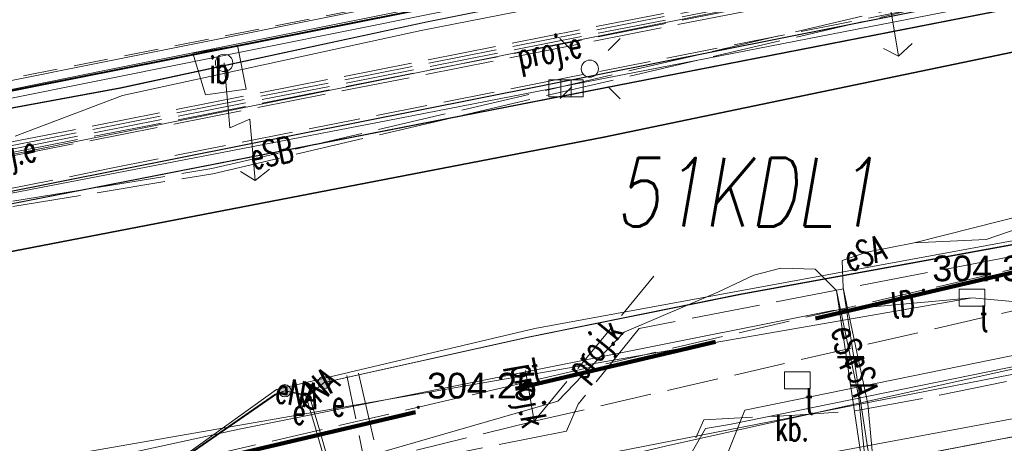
# Model space of a CAD drawing. Header units: metres. Extents: x 6567600 to 13135881, y 5574237 to 11149086.
# Tile 100 of 120: x 6567859 to 6567888, y 5574567 to 5574579. Entities that reach past the tile are written whole.
import ezdxf
from ezdxf.enums import TextEntityAlignment as Align

# ---------------------------------------------------------------- set-up
doc = ezdxf.new("R2010")
doc.units = ezdxf.units.M
for name, pattern in [('zzzxref_260316$0$_MDCP$0$2.0_1.0', [3, 2, -1]), ('zzzxref_260316$0$_MDCP$0$L_0_03', [1, 0.5, -0.5]), ('zzzxref_260316$0$_MDCP$0$L_0_04', [1.5, 1, -0.5]), ('zzzxref_260316$0$_MDCP$0$L_2_50', [2.5, 2, -0.5]), ('zzzxref_260316$0$_MDCP$1$L_0_06', [2, 1.5, -0.5])]:
    doc.linetypes.add(name, pattern=pattern)
for name, color, linetype, lineweight in [('zzzxref_260316$0$_MDCP$0$EGB_DzialkaEwidencyjna', 7, 'Continuous', 18), ('zzzxref_260316$0$_MDCP$0$EGB_Klasouzytek', 92, 'Continuous', 18), ('zzzxref_260316$0$_MDCP$0$EGB_KonturUzytkuGruntowego', 92, 'Continuous', 18), ('zzzxref_260316$0$_MDCP$0$GES_InneUrzadzeniaTowarzyszace_P', 7, 'Continuous', 18), ('zzzxref_260316$0$_MDCP$0$GES_PrzewodElektroenergetyczny', 1, 'Continuous', 18), ('zzzxref_260316$0$_MDCP$0$GES_PrzewodElektroenergetyczny_Projektowany', 7, 'Continuous', 18), ('zzzxref_260316$0$_MDCP$0$GES_PrzewodKanalizacyjny_Projektowany', 7, 'Continuous', 18), ('zzzxref_260316$0$_MDCP$0$GES_PrzewodTelekomunikacyjny', 30, 'Continuous', 18), ('zzzxref_260316$0$_MDCP$0$GES_UrzadzeniaSiecElektroenergetyczna_P', 7, 'Continuous', 18), ('zzzxref_260316$0$_MDCP$0$GES_UrzadzeniaSiecKanalizacyjna_P', 7, 'Continuous', 18), ('zzzxref_260316$0$_MDCP$0$MP_LINIE_REGULAC', 135, 'Continuous', 40), ('zzzxref_260316$0$_MDCP$0$OT_Budowle', 7, 'Continuous', 18), ('zzzxref_260316$0$_MDCP$0$OT_Komunikacja', 7, 'Continuous', 18), ('zzzxref_260316$0$_MDCP$0$OT_ZagospodarowanieTerenu', 7, 'Continuous', 18), ('zzzxref_260316$0$_MDCP$0$OTRS', 7, 'Continuous', 13), ('zzzxref_260316$0$_MDCP$0$OTRS_O', 7, 'Continuous', 20), ('zzzxref_260316$0$_MDCP$0$Z_ZAKRES', 214, 'Continuous', 90), ('zzzxref_260316$0$_MDCP$1$GES_PrzewodWodociagowy', 5, 'Continuous', 18)]:
    doc.layers.add(name, color=color, linetype=linetype, lineweight=lineweight)
doc.layers.add('zzzxref_260316$0$PR1183 Chorzów Metalowców V09_TT$0$FORMA - Arch 01 - PZT 1 Strefy', color=7, linetype='Continuous')
doc.styles.add('zzzxref_260316$0$$TD_AUDIT_GENERATED_(9E133)', font='simplex.shx')
doc.styles.add('zzzxref_260316$0$$TD_AUDIT_GENERATED_(9E16A)', font='arial.ttf', dxfattribs={"width": 0.9})
doc.linetypes.add('zzzxref_260316$0$_MDCP$0$L_0_29_SHX', pattern='A,0,-0.25,-0.5,-0.5,-0.5,-0.5,-0.5,-0.5,-0.5,-0.5,[2,GML_DCP.shx,S=0.05,R=0,X=0,Y=0],-0.5,[3,GML_DCP.shx,S=0.05,R=0,X=0,Y=0],-0.25', length=5)

# ---------------------------------------------------------------- blocks, each defined once
blk = doc.blocks.new('zzzxref_260316$0$_MDCP$0$OTRS')
at = {"layer": 'zzzxref_260316$0$_MDCP$0$OTRS', "color": 0, "lineweight": -3, "const_width": 0.09}
blk.add_lwpolyline([(-0.045, 0, 1), (0.045, 0, 1)], format="xyb", close=True, dxfattribs=at)
at = {"layer": 'zzzxref_260316$0$_MDCP$0$OTRS_O', "color": 0, "style": 'zzzxref_260316$0$$TD_AUDIT_GENERATED_(9E16A)'}
blk.add_attdef('RZEDNA', (0.514, 0.515), '', height=1.5, dxfattribs=at)
blk = doc.blocks.new('zzzxref_260316$0$_MDCP$0$other_SUKK')
at = {"color": 0, "linetype": 'Continuous', "lineweight": 18, "flags": 128}
blk.add_lwpolyline([(1, 0.5), (1, -0.5), (-1, -0.5), (-1, 0.5), (1, 0.5)], close=True, dxfattribs=at)
for points in [[(-0.3, 0.5), (-0.3, -0.5)], [(0.3, 0.5), (0.3, -0.5)]]:
    blk.add_lwpolyline(points, dxfattribs=at)
blk = doc.blocks.new('zzzxref_260316$0$_MDCP$0$other_SUEU')
at = {"linetype": 'Continuous', "lineweight": 18}
blk.add_hatch(color=0, dxfattribs=at).paths.add_polyline_path([(0, -0.361, 1), (0, 0.361, 1)])
at = {"color": 0, "linetype": 'Continuous', "lineweight": 18}
blk.add_circle((0, 0), 0.361, dxfattribs=at)
blk = doc.blocks.new('zzzxref_260316$0$_MDCP$0$other_SUEO')
at = {"color": 0, "linetype": 'Continuous', "lineweight": 18, "flags": 128}
for points in [[(-1.06, 1.06), (-1.76, 1.76)], [(1.76, 1.76), (1.06, 1.06)], [(-1.74, -1.74), (-1.06, -1.06)], [(1.06, -1.06), (1.76, -1.76)]]:
    blk.add_lwpolyline(points, dxfattribs=at)
at = {"color": 0, "linetype": 'Continuous', "lineweight": 18}
blk.add_circle((0, 0), 0.5, dxfattribs=at)
blk = doc.blocks.new('zzzxref_260316$0$_MDCP$0$other_SUPY')
at = {"color": 0, "linetype": 'Continuous', "lineweight": 18, "flags": 128}
for points in [[(-1.2, 7), (-2.1, 6.4)], [(0, 0), (0, 3.8), (-1.2, 3.4), (-1.2, 7)], [(-1.2, 7), (-0.4, 6.4)]]:
    blk.add_lwpolyline(points, dxfattribs=at)
at = {"color": 0, "linetype": 'Continuous', "lineweight": 18}
blk.add_circle((0, 0), 0.51, dxfattribs=at)
blk = doc.blocks.new('zzzxref_260316$0$_MDCP$0$SUPW_R')
at = {"color": 0, "linetype": 'Continuous', "lineweight": 18, "flags": 128}
blk.add_lwpolyline([(0.75, 0.5), (0.75, -0.5), (-0.75, -0.5), (-0.75, 0.5)], close=True, dxfattribs=at)
blk = doc.blocks.new('zzzxref_260316')
at = {"layer": 'zzzxref_260316$0$PR1183 Chorzów Metalowców V09_TT$0$FORMA - Arch 01 - PZT 1 Strefy', "linetype": 'Continuous', "lineweight": 0, "true_color": 0x577933}
h = blk.add_hatch(dxfattribs=at)
h.set_pattern_fill('ANSI31', color=77, scale=3, style=0)
h.set_pattern_definition([(45, (0, 1.2501), (-0.265165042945, 0.265165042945), [])])
h.paths.add_polyline_path([(6567829, 5574518.49), (6567842.398, 5574472.369), (6567844.165, 5574472.882), (6567846.931, 5574463.362), (6567846.967, 5574485.722), (6567835.736, 5574537.98), (6567846.642, 5574540.324), (6567844.864, 5574548.6), (6567918.571, 5574564.441), (6567935.605, 5574485.184), (6567930.975, 5574478.018), (6567931.227, 5574476.845), (6567933.57, 5574477.348, 0.216609), (6567938.884, 5574481.335), (6567921.55, 5574569.11), (6567849.267, 5574552.203), (6567830.11, 5574547.72)])
at = {"layer": 'zzzxref_260316$0$_MDCP$0$EGB_DzialkaEwidencyjna', "linetype": 'Continuous', "lineweight": 18}
for p, q in [((6567927.24, 5574590.43), (6567941.268, 5574593.214)), ((6567844.36, 5574573.98), (6567927.24, 5574590.43)), ((6567870.09, 5574563.29), (6567937.22, 5574576.21)), ((6567937.22, 5574576.21), (6567953.2, 5574485.85)), ((6567848.19, 5574557.83), (6567844.36, 5574573.98)), ((6567921.55, 5574569.11), (6567849.51, 5574552.26)), ((6567946.41, 5574443.1), (6567921.55, 5574569.11)), ((6567870.09, 5574563.29), (6567848.19, 5574557.83)), ((6567848.19, 5574557.83), (6567870.09, 5574563.29)), ((6567849.51, 5574552.26), (6567848.19, 5574557.83)), ((6567953.2, 5574485.85), (6567954.34, 5574479.4)), ((6567954.34, 5574479.4), (6567964.63, 5574421.22)), ((6567945.87, 5574426.93), (6567946.41, 5574443.1)), ((6567941.78, 5574411.28), (6567945.87, 5574426.93)), ((6567964.63, 5574421.22), (6567961.98, 5574385.01)), ((6567926.87, 5574389.48), (6567941.78, 5574411.28)), ((6567903.73, 5574376.76), (6567926.87, 5574389.48)), ((6567961.98, 5574385.01), (6567940.38, 5574379.35)), ((6567940.38, 5574379.35), (6567927.03, 5574350.99)), ((6567864.17, 5574367.81), (6567903.73, 5574376.76)), ((6567869.98, 5574345.11), (6567864.17, 5574367.81)), ((6567921.32, 5574359.06), (6567869.98, 5574345.11)), ((6567923.464, 5574348.631), (6567921.32, 5574359.06)), ((6567927.03, 5574350.99), (6567923.464, 5574348.631))]:
    blk.add_line(p, q, dxfattribs=at)
at = {"layer": 'zzzxref_260316$0$_MDCP$0$EGB_Klasouzytek', "lineweight": 18}
for points in [[(6567927.24, 5574590.43), (6567844.36, 5574573.98)], [(6567944.099, 5574577.571), (6567942.63, 5574577.28), (6567937.22, 5574576.21), (6567870.09, 5574563.29), (6567848.19, 5574557.83)]]:
    blk.add_lwpolyline(points, dxfattribs=at)
at = {"layer": 'zzzxref_260316$0$_MDCP$0$EGB_KonturUzytkuGruntowego', "linetype": 'zzzxref_260316$0$_MDCP$0$L_0_03', "lineweight": 18}
for points in [[(6567844.36, 5574573.98), (6567927.24, 5574590.43)], [(6567944.099, 5574577.571), (6567942.63, 5574577.28), (6567937.22, 5574576.21), (6567870.09, 5574563.29), (6567848.19, 5574557.83), (6567841.64, 5574556.2), (6567819.81, 5574551.02)]]:
    blk.add_lwpolyline(points, dxfattribs=at)
at = {"layer": 'zzzxref_260316$0$_MDCP$0$GES_PrzewodElektroenergetyczny', "color": 1, "linetype": 'Continuous', "lineweight": 18}
for points in [[(6567854.441, 5574575.414), (6567856.874, 5574575.978), (6567862.006, 5574576.919), (6567870.963, 5574578.849), (6567902.742, 5574585.189), (6567914.018, 5574587.483), (6567941.332, 5574592.856)], [(6567941.38, 5574592.595), (6567902.361, 5574584.882), (6567889.885, 5574582.404), (6567876.293, 5574579.69), (6567870.773, 5574578.604), (6567862.051, 5574576.703), (6567858.921, 5574575.516)], [(6567843.851, 5574572.022), (6567846.504, 5574572.507), (6567904.056, 5574584.117), (6567941.577, 5574591.503)], [(6567941.7, 5574590.826), (6567913.546, 5574584.736), (6567896.457, 5574581.162), (6567869.797, 5574575.977), (6567836.168, 5574569.49), (6567832.242, 5574569.66), (6567816.374, 5574566.316), (6567813.013, 5574566.911), (6567806.73, 5574571.862)], [(6567880.97, 5574577.88), (6567941.889, 5574589.782)], [(6567881.006, 5574577.874), (6567941.891, 5574589.768)], [(6567867.94, 5574568.33), (6567873.881, 5574569.658), (6567880.075, 5574570.908), (6567909.127, 5574576.204), (6567943.222, 5574582.416)], [(6567943.254, 5574582.239), (6567909.127, 5574576.204), (6567889.67, 5574572.763), (6567874.092, 5574569.903), (6567866.549, 5574568.127), (6567863.2, 5574565.721), (6567847.979, 5574563.389), (6567834.386, 5574560.54), (6567829.197, 5574557.801), (6567825.396, 5574554.557), (6567825.286, 5574554.465), (6567823.983, 5574553.351), (6567823.887, 5574553.328), (6567823.56, 5574553.266), (6567822.367, 5574553.026), (6567822.149, 5574553.016), (6567821.707, 5574552.996), (6567817.963, 5574552.826), (6567817.484, 5574552.804), (6567812.181, 5574552.562), (6567800.221, 5574552.715), (6567799.811, 5574552.733), (6567793.499, 5574551.393)], [(6567867.94, 5574568.33), (6567873.911, 5574569.652), (6567880.105, 5574570.902), (6567928.942, 5574579.805), (6567930.594, 5574580.106), (6567943.224, 5574582.408)], [(6567943.578, 5574580.45), (6567880.22, 5574567.52), (6567879.71, 5574566.23), (6567878.836, 5574565.386), (6567873.65, 5574564.68), (6567858.185, 5574560.669)], [(6567838.664, 5574557.463), (6567839.429, 5574557.634), (6567846.812, 5574559.385), (6567851.645, 5574560.446), (6567868.123, 5574564.188), (6567878.034, 5574566.506), (6567891.189, 5574569.42), (6567902.264, 5574571.789), (6567930.529, 5574577.195), (6567943.691, 5574579.824)], [(6567822.056, 5574574.745), (6567824.602, 5574570.09), (6567825.359, 5574567.886), (6567832.368, 5574569.487), (6567836.074, 5574569.29), (6567851.858, 5574572.191), (6567852.687, 5574572.343), (6567881.006, 5574577.874)], [(6567885.17, 5574572.41), (6567892.06, 5574574.15), (6567906.27, 5574576.77)], [(6567883.78, 5574572.13), (6567885.17, 5574572.41), (6567887.27, 5574572.5), (6567892.06, 5574574.15)], [(6567880.48, 5574571.46), (6567881.27, 5574571.67)], [(6567874.76, 5574567.79), (6567876.7, 5574569.8), (6567879.43, 5574570.97)], [(6567866.79, 5574568.09), (6567866.542, 5574567.987), (6567863.181, 5574565.664), (6567848.2, 5574563.341), (6567834.297, 5574560.402), (6567829.361, 5574557.768), (6567823.918, 5574553.318), (6567821.603, 5574552.908), (6567815.896, 5574552.644), (6567812.008, 5574552.464), (6567799.814, 5574552.707), (6567793.509, 5574551.351)], [(6567825.396, 5574554.557), (6567829.332, 5574557.775), (6567834.269, 5574560.409), (6567848.172, 5574563.348), (6567863.152, 5574565.67), (6567866.512, 5574567.994), (6567866.79, 5574568.09)], [(6567850.66, 5574562.54), (6567860.88, 5574565.16), (6567864.36, 5574564.78), (6567874.76, 5574567.79)]]:
    blk.add_lwpolyline(points, dxfattribs=at)
at = {"layer": 'zzzxref_260316$0$_MDCP$0$GES_PrzewodElektroenergetyczny', "color": 1, "linetype": 'Continuous', "lineweight": 18, "flags": 128}
for points in [[(6567854.412, 5574575.421), (6567856.845, 5574575.984), (6567861.976, 5574576.925), (6567870.933, 5574578.855), (6567902.711, 5574585.194), (6567913.987, 5574587.488)], [(6567851.829, 5574572.198), (6567852.658, 5574572.35), (6567880.97, 5574577.88)], [(6567883.78, 5574572.13), (6567883.06, 5574571.89)], [(6567883.06, 5574571.89), (6567883.089, 5574571.096)], [(6567881.27, 5574571.67), (6567882.28, 5574571.64), (6567882.897, 5574571.016), (6567883.96, 5574563.89)], [(6567880.48, 5574571.46), (6567879.43, 5574570.97)], [(6567868.85, 5574563.254), (6567868.988, 5574563.738), (6567870.63, 5574564.11), (6567881.7, 5574566.09), (6567907.85, 5574570.96)], [(6567883.96, 5574563.89), (6567883.543, 5574567.955), (6567882.897, 5574571.016)], [(6567883.089, 5574571.096), (6567884.11, 5574564.42), (6567888.04, 5574560.5)], [(6567884.11, 5574564.42), (6567883.815, 5574567.712), (6567883.089, 5574571.096)], [(6567867.5, 5574567.96), (6567867.94, 5574568.33)], [(6567868.85, 5574563.254), (6567868.791, 5574563.69), (6567868.319, 5574564.812), (6567867.69, 5574566.997), (6567867.405, 5574567.944), (6567866.79, 5574568.09)], [(6567866.79, 5574568.09), (6567867.5, 5574567.96)], [(6567867.5, 5574567.96), (6567867.78, 5574567.02)], [(6567868.86, 5574563.248), (6567868.88, 5574563.73), (6567868.41, 5574564.84), (6567867.78, 5574567.02)]]:
    blk.add_lwpolyline(points, dxfattribs=at)
at = {"layer": 'zzzxref_260316$0$_MDCP$0$GES_PrzewodElektroenergetyczny_Projektowany', "color": 1, "linetype": 'zzzxref_260316$0$_MDCP$0$L_2_50', "lineweight": 18}
for points in [[(6567835.82, 5574577.334), (6567836.49, 5574576.76), (6567840.91, 5574573.83), (6567846.45, 5574572.91), (6567907.11, 5574584.87), (6567938.68, 5574591.1), (6567941.548, 5574591.666)], [(6567941.601, 5574591.372), (6567938.76, 5574590.8), (6567914.57, 5574585.93), (6567846.504, 5574572.507), (6567844.52, 5574571.99), (6567821.82, 5574566.24), (6567812.21, 5574565.66), (6567801.39, 5574565.29), (6567790.924, 5574562.714)], [(6567835.57, 5574577.287), (6567836.36, 5574576.61), (6567840.84, 5574573.64), (6567846.51, 5574572.71), (6567910.21, 5574585.28), (6567938.72, 5574590.9), (6567941.584, 5574591.465)], [(6567835.687, 5574577.309), (6567836.42, 5574576.68), (6567840.87, 5574573.74), (6567846.47, 5574572.81), (6567910.19, 5574585.38), (6567938.7, 5574591), (6567941.566, 5574591.566)], [(6567836.71, 5574574.06), (6567839.44, 5574572.75), (6567846.51, 5574571.6), (6567864.66, 5574574.57), (6567902.69, 5574583.47), (6567941.64, 5574591.154)], [(6567836.75, 5574573.88), (6567839.39, 5574572.61), (6567846.51, 5574571.44), (6567864.69, 5574574.42), (6567902.72, 5574583.32), (6567941.668, 5574591.002)], [(6567835.437, 5574577.262), (6567836.29, 5574576.53), (6567840.8, 5574573.55), (6567846.51, 5574572.61), (6567914.55, 5574586.03), (6567915.66, 5574586.39)], [(6567943.412, 5574581.367), (6567943.17, 5574581.32), (6567913.09, 5574576.12), (6567888.01, 5574572.01), (6567877.14, 5574569.91), (6567875.36, 5574567.7), (6567875.01, 5574566.91), (6567863.39, 5574564.59), (6567846.75, 5574561.93), (6567839.02, 5574560.65), (6567829.79, 5574558.45), (6567816.07, 5574555.81), (6567793.454, 5574551.595)]]:
    blk.add_lwpolyline(points, dxfattribs=at)
at = {"layer": 'zzzxref_260316$0$_MDCP$0$GES_PrzewodElektroenergetyczny_Projektowany', "color": 1, "linetype": 'zzzxref_260316$0$_MDCP$0$L_2_50', "lineweight": 18, "flags": 128}
for points in [[(6567870.565, 5574563.351), (6567870.646, 5574564.629), (6567878.475, 5574566.016), (6567879.026, 5574567.243), (6567881.557, 5574567.372), (6567883.406, 5574567.496), (6567885.902, 5574567.958), (6567892.652, 5574569.345), (6567901.343, 5574570.978), (6567915.551, 5574573.567), (6567920.174, 5574574.43), (6567923.348, 5574574.738), (6567925.69, 5574575.724), (6567934.258, 5574577.204), (6567936.2, 5574577.389), (6567936.587, 5574576.24)], [(6567868.944, 5574568.606), (6567869.679, 5574565.366), (6567870.368, 5574564.37), (6567870.565, 5574563.351), (6567870.022, 5574563.735), (6567869.309, 5574565.045), (6567868.605, 5574568.537)]]:
    blk.add_lwpolyline(points, dxfattribs=at)
at = {"layer": 'zzzxref_260316$0$_MDCP$0$GES_PrzewodKanalizacyjny_Projektowany', "color": 36, "linetype": 'zzzxref_260316$0$_MDCP$1$L_0_06', "lineweight": 18}
blk.add_lwpolyline([(6567802.897, 5574571.142), (6567804.15, 5574570.77), (6567822.57, 5574570.72), (6567823.94, 5574565.73), (6567834.83, 5574555.79), (6567851.21, 5574561.61), (6567874.07, 5574567.2), (6567898.27, 5574572.78), (6567918.59, 5574577.15), (6567936.88, 5574581.42)], dxfattribs=at)
at = {"layer": 'zzzxref_260316$0$_MDCP$0$GES_PrzewodKanalizacyjny_Projektowany', "color": 36, "linetype": 'zzzxref_260316$0$_MDCP$1$L_0_06', "lineweight": 18, "flags": 128}
for points in [[(6567874.07, 5574567.2), (6567877.56, 5574571.43)], [(6567874.07, 5574567.2), (6567873.81, 5574568.7)]]:
    blk.add_lwpolyline(points, dxfattribs=at)
at = {"layer": 'zzzxref_260316$0$_MDCP$0$GES_PrzewodTelekomunikacyjny', "color": 30, "linetype": 'Continuous', "lineweight": 18}
blk.add_lwpolyline([(6567943.617, 5574580.235), (6567928.625, 5574577.107), (6567926.389, 5574577.084), (6567901.645, 5574572.089), (6567892.736, 5574570.263), (6567886.856, 5574570.805)], dxfattribs=at)
at = {"layer": 'zzzxref_260316$0$_MDCP$0$GES_PrzewodTelekomunikacyjny', "color": 30, "linetype": 'Continuous', "lineweight": 18, "flags": 128}
for points in [[(6567840.706, 5574576.993), (6567841.33, 5574573.551), (6567843.613, 5574563.28), (6567869.778, 5574567.833), (6567886.856, 5574570.805)], [(6567928.387, 5574576.441), (6567874.808, 5574565.99), (6567865.525, 5574563.914)], [(6567886.856, 5574570.805), (6567882.791, 5574570.432)], [(6567882.791, 5574570.432), (6567869.778, 5574567.833), (6567865.456, 5574566.97)], [(6567865.456, 5574566.97), (6567845.352, 5574562.592)]]:
    blk.add_lwpolyline(points, dxfattribs=at)
at = {"layer": 'zzzxref_260316$0$_MDCP$0$MP_LINIE_REGULAC', "linetype": 'Continuous'}
blk.add_lwpolyline([(6567844.36, 5574573.98), (6567934.21, 5574591.81), (6567941.275, 5574593.175)], dxfattribs=at)
at = {"layer": 'zzzxref_260316$0$_MDCP$0$OT_Budowle', "linetype": 'Continuous', "lineweight": 18}
for p, q in [((6567861.431, 5574577.665), (6567886.441, 5574582.685)), ((6567861.529, 5574577.175), (6567886.539, 5574582.195)), ((6567843.317, 5574578.746), (6567844.188, 5574574.205)), ((6567842.826, 5574578.651), (6567843.792, 5574573.615)), ((6567844.188, 5574574.205), (6567861.431, 5574577.665)), ((6567843.792, 5574573.615), (6567861.529, 5574577.175))]:
    blk.add_line(p, q, dxfattribs=at)
at = {"layer": 'zzzxref_260316$0$_MDCP$0$OT_Budowle', "linetype": 'zzzxref_260316$0$_MDCP$0$L_0_29_SHX', "lineweight": 18}
for p, q in [((6567861.48, 5574577.42), (6567886.49, 5574582.44)), ((6567843.072, 5574578.699), (6567843.99, 5574573.91)), ((6567843.99, 5574573.91), (6567861.48, 5574577.42))]:
    blk.add_line(p, q, dxfattribs=at)
at = {"layer": 'zzzxref_260316$0$_MDCP$0$OT_Budowle', "color": 7, "linetype": 'Continuous', "lineweight": 18, "flags": 128}
blk.add_lwpolyline([(6567864.1, 5574577.94), (6567865.41, 5574578.16), (6567865.66, 5574576.89), (6567864.47, 5574576.72)], close=True, dxfattribs=at)
at = {"layer": 'zzzxref_260316$0$_MDCP$0$OT_Komunikacja', "color": 7, "linetype": 'zzzxref_260316$0$_MDCP$1$L_0_06', "lineweight": 18}
for points in [[(6567808.795, 5574564.52), (6567812.22, 5574565.02), (6567813.716, 5574565.299), (6567818.846, 5574566.258), (6567831.918, 5574568.701), (6567838.5, 5574569.98), (6567852.66, 5574572.75), (6567861.62, 5574574.56), (6567874.02, 5574577.02), (6567892.11, 5574580.6), (6567914.54, 5574585), (6567931.33, 5574588.39), (6567941.764, 5574590.47)], [(6567942.853, 5574584.454), (6567940.68, 5574584.01), (6567940.636, 5574584.001), (6567918.52, 5574578.59), (6567905.44, 5574575.72), (6567900.9, 5574574.64), (6567885.44, 5574571.03)]]:
    blk.add_lwpolyline(points, dxfattribs=at)
at = {"layer": 'zzzxref_260316$0$_MDCP$0$OT_Komunikacja', "color": 7, "linetype": 'Continuous', "lineweight": 25}
blk.add_lwpolyline([(6567854.93, 5574573.143), (6567914.54, 5574585), (6567921.452, 5574586.376), (6567931.33, 5574588.39), (6567941.764, 5574590.47)], dxfattribs=at)
at = {"layer": 'zzzxref_260316$0$_MDCP$0$OT_Komunikacja', "color": 7, "linetype": 'Continuous', "lineweight": 35, "flags": 128}
blk.add_lwpolyline([(6567855.267, 5574571.468), (6567876.105, 5574575.485), (6567894.87, 5574579.39), (6567914.46, 5574582.98), (6567929.09, 5574585.82)], dxfattribs=at)
at = {"layer": 'zzzxref_260316$0$_MDCP$0$OT_Komunikacja', "color": 7, "linetype": 'zzzxref_260316$0$_MDCP$1$L_0_06', "lineweight": 18, "flags": 128}
blk.add_lwpolyline([(6567905.44, 5574575.72), (6567905.03, 5574575.37), (6567904.95, 5574574.89), (6567905.13, 5574574.52), (6567905.5, 5574574.28), (6567908.58, 5574572.61), (6567907.32, 5574570.28), (6567878.36, 5574563.51), (6567857.08, 5574558.64), (6567851, 5574562.82), (6567850.42, 5574563.07), (6567854.92, 5574563.97), (6567870.69, 5574567.61), (6567885.44, 5574571.03)], dxfattribs=at)
at = {"layer": 'zzzxref_260316$0$_MDCP$0$OT_ZagospodarowanieTerenu', "color": 7, "linetype": 'zzzxref_260316$0$_MDCP$0$L_0_04', "lineweight": 18}
blk.add_lwpolyline([(6567886.318, 5574586.832), (6567887.344, 5574582.505), (6567886.63, 5574582.72), (6567844.08, 5574574.29), (6567843.09, 5574578.701)], dxfattribs=at)
at = {"layer": 'zzzxref_260316$0$_MDCP$0$Z_ZAKRES', "linetype": 'zzzxref_260316$0$_MDCP$0$2.0_1.0', "lineweight": 140, "ltscale": 3}
blk.add_lwpolyline([(6567820.407, 5574555.719), (6567847.232, 5574561.997), (6567929.356, 5574581.206), (6567956.443, 5574443.911), (6567955.827, 5574425.481), (6567951.015, 5574407.07), (6567933.777, 5574381.866), (6567907.312, 5574367.318), (6567855.739, 5574355.65), (6567852.582, 5574378.747), (6567848.105, 5574411.572), (6567841.693, 5574438.994), (6567818.946, 5574517.253)], close=True, dxfattribs=at)
at = {"layer": 'zzzxref_260316$0$_MDCP$1$GES_PrzewodWodociagowy', "color": 5, "linetype": 'Continuous', "lineweight": 18}
blk.add_lwpolyline([(6567933.69, 5574572.61), (6567933.06, 5574572.59), (6567924.48, 5574571.48), (6567923.42, 5574572.32), (6567920.04, 5574574.98), (6567915.01, 5574574.28), (6567879.77, 5574567.11), (6567879.07, 5574566.99), (6567878.14, 5574565.37), (6567860.87, 5574560.66), (6567855.39, 5574559.03), (6567839.4, 5574555.34), (6567836.94, 5574551.59), (6567834.92, 5574548.08), (6567832.61, 5574544.04), (6567830.53, 5574540.71), (6567827.89, 5574537.03), (6567830.01, 5574517.51), (6567828.46, 5574517.24), (6567802.588, 5574511.449)], dxfattribs=at)
at = {"layer": 'zzzxref_260316$0$_MDCP$0$GES_InneUrzadzeniaTowarzyszace_P', "linetype": 'Continuous', "zscale": 0.5}
for p, xscale, yscale, rotation in [((6567883.543, 5574581.201), 0.4999999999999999, 0.4999999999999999, 189.506367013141), ((6567865.017, 5574577.654), 0.5, 0.5, 185.0466701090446)]:
    blk.add_blockref('zzzxref_260316$0$_MDCP$0$other_SUPY', p, dxfattribs=dict(at, xscale=xscale, yscale=yscale, rotation=rotation))
at = {"layer": 'zzzxref_260316$0$_MDCP$0$GES_InneUrzadzeniaTowarzyszace_P', "linetype": 'Continuous', "xscale": 0.5, "yscale": 0.5, "zscale": 0.5}
for p in [(6567886.856, 5574570.805), (6567881.759, 5574568.392)]:
    blk.add_blockref('zzzxref_260316$0$_MDCP$0$SUPW_R', p, dxfattribs=at)
at = {"layer": 'zzzxref_260316$0$_MDCP$0$GES_UrzadzeniaSiecElektroenergetyczna_P', "linetype": 'Continuous', "xscale": 0.5, "yscale": 0.5, "zscale": 0.5}
blk.add_blockref('zzzxref_260316$0$_MDCP$0$other_SUEO', (6567875.697, 5574577.485), dxfattribs=at)
at = {"layer": 'zzzxref_260316$0$_MDCP$0$GES_UrzadzeniaSiecElektroenergetyczna_P', "color": 1, "linetype": 'Continuous', "xscale": 0.5, "yscale": 0.5, "zscale": 0.5}
for p in [(6567867.94, 5574568.33), (6567866.79, 5574568.09)]:
    blk.add_blockref('zzzxref_260316$0$_MDCP$0$other_SUEU', p, dxfattribs=at)
at = {"layer": 'zzzxref_260316$0$_MDCP$0$GES_UrzadzeniaSiecKanalizacyjna_P', "color": 36, "linetype": 'Continuous', "xscale": 0.5, "yscale": 0.5, "zscale": 0.5}
blk.add_blockref('zzzxref_260316$0$_MDCP$0$other_SUKK', (6567875, 5574576.91), dxfattribs=at)
at = {"layer": 'zzzxref_260316$0$_MDCP$0$OTRS', "xscale": 0.5, "yscale": 0.5, "zscale": 0.5}
for p, values in [((6567885.438, 5574571.028, 304.367), {'RZEDNA': '304.37'}), ((6567870.686, 5574567.607, 304.246), {'RZEDNA': '304.25'})]:
    blk.add_blockref('zzzxref_260316$0$_MDCP$0$OTRS', p, dxfattribs=at).add_auto_attribs(values)
at = {"layer": 'zzzxref_260316$0$_MDCP$0$GES_InneUrzadzeniaTowarzyszace_P', "color": 7, "lineweight": 15, "style": 'zzzxref_260316$0$$TD_AUDIT_GENERATED_(9E133)', "width": 0.66}
for p in [(6567887.081, 5574570.58), (6567881.984, 5574568.167)]:
    blk.add_text('t', height=0.75, dxfattribs=at).set_placement(p, align=Align.TOP_LEFT)
at = {"layer": 'zzzxref_260316$0$_MDCP$0$GES_PrzewodElektroenergetyczny', "color": 1, "lineweight": 15, "style": 'zzzxref_260316$0$$TD_AUDIT_GENERATED_(9E133)', "width": 0.66}
for s, rotation, p in [('eSB', -348.9, (6567866.4, 5574575.034)), ('eSA', -341.6, (6567883.716, 5574572.109)), ('eSA', -78.1, (6567883.243, 5574569.377)), ('eSA', -77.9, (6567883.636, 5574568.548)), ('eNA', -319.9, (6567867.72, 5574568.145)), ('eNA', -10.4, (6567867.145, 5574568.025))]:
    blk.add_text(s, height=0.75, rotation=rotation, dxfattribs=at).set_placement(p, align=Align.MIDDLE_CENTER)
at = {"layer": 'zzzxref_260316$0$_MDCP$0$GES_PrzewodElektroenergetyczny_Projektowany', "color": 1, "lineweight": 15, "style": 'zzzxref_260316$0$$TD_AUDIT_GENERATED_(9E133)', "width": 0.66}
for p in [(6567874.511, 5574578.03), (6567858.586, 5574574.992)]:
    blk.add_text('proj.e', height=0.75, rotation=-348.8, dxfattribs=at).set_placement(p, align=Align.MIDDLE_CENTER)
at = {"layer": 'zzzxref_260316$0$_MDCP$0$GES_PrzewodKanalizacyjny_Projektowany', "color": 36, "lineweight": 15, "style": 'zzzxref_260316$0$$TD_AUDIT_GENERATED_(9E133)', "width": 0.66}
for rotation, p in [(-309.5, (6567875.815, 5574569.315)), (-80.2, (6567873.94, 5574567.95))]:
    blk.add_text('proj.k', height=0.75, rotation=rotation, dxfattribs=at).set_placement(p, align=Align.MIDDLE_CENTER)
at = {"layer": 'zzzxref_260316$0$_MDCP$0$GES_PrzewodTelekomunikacyjny', "color": 30, "lineweight": 15, "style": 'zzzxref_260316$0$$TD_AUDIT_GENERATED_(9E133)', "width": 0.66}
for s, rotation, p in [('tD', -354.8, (6567884.823, 5574570.618)), ('t', -348.7, (6567874.124, 5574568.701))]:
    blk.add_text(s, height=0.75, rotation=rotation, dxfattribs=at).set_placement(p, align=Align.MIDDLE_CENTER)
at = {"layer": 'zzzxref_260316$0$_MDCP$0$GES_UrzadzeniaSiecElektroenergetyczna_P', "color": 1, "lineweight": 15, "style": 'zzzxref_260316$0$$TD_AUDIT_GENERATED_(9E133)', "width": 0.66}
for p in [(6567868.165, 5574568.105), (6567867.015, 5574567.865)]:
    blk.add_text('e', height=0.75, rotation=-360, dxfattribs=at).set_placement(p, align=Align.TOP_LEFT)
at = {"layer": 'zzzxref_260316$0$_MDCP$0$MP_LINIE_REGULAC', "linetype": 'Continuous', "style": 'zzzxref_260316$0$$TD_AUDIT_GENERATED_(9E133)', "oblique": 10, "width": 0.75}
blk.add_text('51KDL1', height=2, dxfattribs=at).set_placement((6567876.437, 5574572.885))
at = {"layer": 'zzzxref_260316$0$_MDCP$0$OT_Budowle', "color": 7, "lineweight": 15, "style": 'zzzxref_260316$0$$TD_AUDIT_GENERATED_(9E133)', "width": 0.66}
blk.add_text('ib', height=0.75, dxfattribs=at).set_placement((6567864.88, 5574577.44), align=Align.MIDDLE_CENTER)
at = {"layer": 'zzzxref_260316$0$_MDCP$0$OT_Komunikacja', "color": 7, "lineweight": 15, "style": 'zzzxref_260316$0$$TD_AUDIT_GENERATED_(9E133)', "width": 0.66}
blk.add_text('kb.', height=0.75, dxfattribs=at).set_placement((6567881.6, 5574567), align=Align.MIDDLE_CENTER)

msp = doc.modelspace()

# ---------------------------------------------------------------- block references
at = {"ltscale": 0.5}
msp.add_blockref('zzzxref_260316', (0, 0), dxfattribs=at)

doc.saveas('drawing.dxf')
